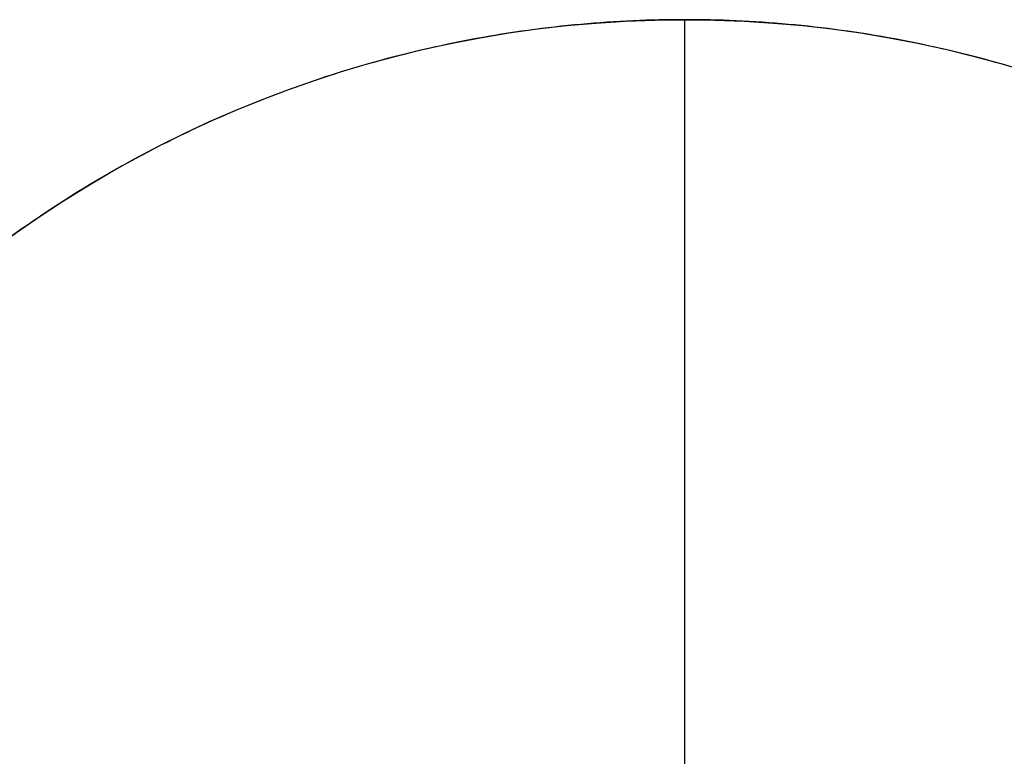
# Model space of a CAD drawing. Header units: millimetres. Extents: x 3072 to 3775, y 654 to 683.
# Tile 255 of 256: x 3760 to 3768, y 672 to 678. Entities that reach past the tile are written whole.
import ezdxf

# ---------------------------------------------------------------- set-up
doc = ezdxf.new("R2010")
doc.units = ezdxf.units.MM
doc.layers.add('Layer 01', color=7, linetype='Continuous')

msp = doc.modelspace()

# ---------------------------------------------------------------- linework, layer by layer
at = {"layer": 'Layer 01'}
for p, q in [((3765.46, 658.579, 1097.9218), (3765.46, 678.079, 1097.9218)), ((3765.46, 658.579, 1095.9218), (3765.46, 678.079, 1095.9218))]:
    msp.add_line(p, q, dxfattribs=at)
msp.add_circle((3765.46, 668.329, 1097.9218), 9.75, dxfattribs=at)
for points in [[(3775.21, 668.329, 1097.9218), (3775.21, 658.579, 1097.9218), (3765.46, 658.579, 1097.9218), (3755.71, 658.579, 1097.9218), (3755.71, 668.329, 1097.9218), (3755.71, 678.079, 1097.9218), (3765.46, 678.079, 1097.9218), (3775.21, 678.079, 1097.9218), (3775.21, 668.329, 1097.9218)], [(3775.21, 668.329, 1095.9218), (3775.21, 658.579, 1095.9218), (3765.46, 658.579, 1095.9218), (3755.71, 658.579, 1095.9218), (3755.71, 668.329, 1095.9218), (3755.71, 678.079, 1095.9218), (3765.46, 678.079, 1095.9218), (3775.21, 678.079, 1095.9218), (3775.21, 668.329, 1095.9218)], [(3775.21, 668.329, 1096.9218), (3775.21, 658.579, 1096.9218), (3765.46, 658.579, 1096.9218), (3755.71, 658.579, 1096.9218), (3755.71, 668.329, 1096.9218), (3755.71, 678.079, 1096.9218), (3765.46, 678.079, 1096.9218), (3775.21, 678.079, 1096.9218), (3775.21, 668.329, 1096.9218)]]:
    msp.add_rational_spline(points, [1, 0.707106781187, 1, 0.707106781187, 1, 0.707106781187, 1, 0.707106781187, 1], degree=2, knots=[-61.261057, -61.261057, -61.261057, -45.945793, -45.945793, -30.630528, -30.630528, -15.315264, -15.315264, 0, 0, 0], dxfattribs=at)
msp.add_open_spline([(3765.46, 678.079, 1097.9218), (3765.46, 678.079, 1095.9218)], degree=1, dxfattribs=at)

doc.saveas('drawing.dxf')
